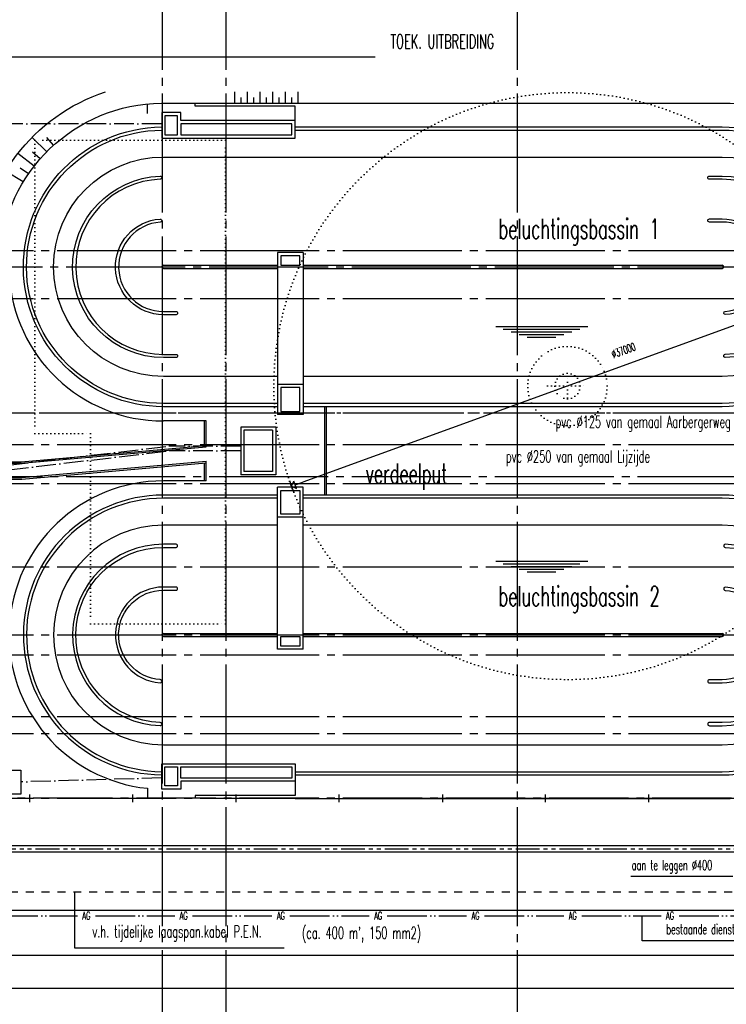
# Model space of a CAD drawing. Extents: x 0 to 295580, y 0 to 170026.
# Tile 16 of 30: x 198515 to 243031, y 36665 to 98749. Entities that reach past the tile are written whole.
import ezdxf
from ezdxf.enums import TextEntityAlignment as Align

# ---------------------------------------------------------------- set-up
doc = ezdxf.new("R2010")
doc.units = 0
doc.header["$LTSCALE"] = 250
doc.header["$PDMODE"] = 3
for name, pattern in [('BORDER_M', [11, 6, -1, 1, -1, 1, -1]), ('CENTRE_M', [7, 5, -1, 0, -1]), ('DCENTRE_L', [13, 10, -1, 0, -1, 0, -1]), ('DOT_M', [1, 0, -1]), ('STR4', [26, 20, -2, 2, -2]), ('STRAMIEN_X', [36, 30, -2, 2, -2]), ('STRIPE_M', [4, 2, -2])]:
    doc.linetypes.add(name, pattern=pattern)
doc.layers.get('0').update_dxf_attribs({"linetype": 'CONTINUOUS'})
doc.layers.get('DEFPOINTS').update_dxf_attribs({"linetype": 'CONTINUOUS'})
for name, color, linetype in [('B1', 52, 'CONTINUOUS'), ('B3', 110, 'CONTINUOUS'), ('B3-AFRAST', 110, 'STR4'), ('B3-CENTRE', 52, 'CENTRE_M'), ('BBL3', 12, 'BORDER_M'), ('BDL2', 241, 'DOT_M'), ('BTXT2', 123, 'CONTINUOUS'), ('BTXT3', 150, 'CONTINUOUS'), ('EL2', 251, 'STRIPE_M'), ('HULP-AG', 50, 'DCENTRE_L'), ('HULP-IN', 13, 'BORDER_M'), ('MEETLIJNEN', 20, 'STRAMIEN_X')]:
    doc.layers.add(name, color=color, linetype=linetype)
doc.styles.add('SIMPLEX06', font='SIMPLEX.shx', dxfattribs={"width": 0.6, "height": 625})
doc.styles.get("Standard").update_dxf_attribs({"font": 'txt.shx'})
doc.dimstyles.get("Standard").update_dxf_attribs({"dimscale": 250, "dimtxt": 3, "dimasz": 3, "dimexe": 3, "dimexo": 3, "dimgap": 2, "dimtad": 0, "dimdec": 4, "dimzin": 1, "dimtxsty": 'STANDARD', "dimblk": 'MP1', "dimcen": -3, "dimdle": 1.25, "dimse1": 1, "dimse2": 1, "dimclrd": 256, "dimclre": 256, "dimclrt": 256, "dimazin": 3, "dimtfac": 0.666667, "dimtdec": 4, "dimtix": 1, "dimtmove": 0, "dimatfit": 3, "dimtvp": 0.8, "dimtolj": 1, "dimtzin": 0})

# ---------------------------------------------------------------- blocks, each defined once
blk = doc.blocks.new('AF')
at = {"layer": 'B3-AFRAST'}
blk.add_line((0, -250), (0, 250), dxfattribs=at)
blk = doc.blocks.new('MP1')
for p, q in [((-0.333, 0), (-1, 0)), ((-0.333, 0.333), (-0.333, -0.333)), ((0, 0), (-0.333, 0.333)), ((0, 0), (-0.333, -0.333)), ((0, -0.5), (0, 0.5))]:
    blk.add_line(p, q)
blk = doc.blocks.new('*D15')
at = {"linetype": 'BYBLOCK'}
blk.add_line((258411, 42581), (105871, 42581), dxfattribs=at)
at = {"layer": 'DEFPOINTS', "color": 0, "linetype": 'BYBLOCK'}
for p in [(105121, 44453), (259161, 44453), (105121, 42581)]:
    blk.add_point(p, dxfattribs=at)
at = {"linetype": 'BYBLOCK', "xscale": 750, "yscale": 750, "zscale": 750, "rotation": 180}
blk.add_blockref('MP1', (105121, 42581), dxfattribs=at)
at = {"linetype": 'BYBLOCK', "xscale": 750, "yscale": 750, "zscale": 750}
blk.add_blockref('MP1', (259161, 42581), dxfattribs=at)
at = {"linetype": 'BYBLOCK', "style": 'SIMPLEX06', "width": 0.6}
blk.add_text('ca. 156.000', height=625, dxfattribs=at).set_placement((182141, 43181), align=Align.CENTER)

msp = doc.modelspace()

# ---------------------------------------------------------------- linework, layer by layer
at = {"layer": 'B1'}
for p, q in [((212043.12067, 94202.83576), (212043.12067, 93487.61622)), ((212443.12067, 93845.27216), (212443.12067, 93487.62373)), ((212843.12067, 94202.83576), (212843.12067, 93487.63124)), ((213243.12067, 93845.27216), (213243.12067, 93487.63875)), ((213643.12067, 94202.83576), (213643.12067, 93487.64627)), ((214043.12067, 93845.27216), (214043.12067, 93487.65378)), ((214443.12067, 94202.83576), (214443.12067, 93487.66129)), ((214843.12067, 93845.27216), (214843.12067, 93487.66881)), ((215243.12067, 94202.83576), (215243.12067, 93487.67632)), ((215643.12067, 93845.27216), (215643.12067, 93487.68383)), ((216043.12067, 94202.83576), (216043.12067, 93487.69134)), ((206566.02688, 92836.25859), (206566.02688, 93439.27188)), ((209566.02688, 93287.83576), (209566.02688, 93487.2122)), ((215866.02688, 93287.83576), (209566.02688, 93287.83576)), ((215866.02688, 92387.83576), (215866.02688, 93287.83576)), ((200216.42477, 90412.54065), (199290.6028, 91325.14882)), ((200650.10126, 90827.62511), (200214.50517, 91310.07308)), ((199425.06125, 89510.31782), (198399.55202, 90309.27389)), ((199807.61701, 89972.9424), (199318.95747, 90401.55861)), ((198739.73389, 88515.63457), (197627.89466, 89189.2914)), ((199070.05194, 89026.23229), (198534.93724, 89395.22044)), ((216366.02688, 84067.83576), (214766.02688, 84067.83576)), ((214766.02688, 84067.83576), (214766.02688, 73847.83576)), ((216366.02688, 84067.83576), (216366.02688, 73847.83576)), ((207566.02688, 83267.83576), (214766.02688, 83267.83576)), ((216366.02688, 83267.83576), (242766.02688, 83267.83576)), ((207566.02688, 83067.83576), (214766.02688, 83067.83576)), ((216366.02688, 83067.83576), (242766.02688, 83067.83576)), ((228510.10789, 79404.08807), (234299.1909, 79404.08807)), ((228984.28552, 79234.08807), (233795.72618, 79234.08807)), ((229487.75024, 79064.08807), (233292.26146, 79064.08807)), ((229991.21496, 78894.08807), (232788.79674, 78894.08807)), ((230494.67968, 78724.08807), (232285.33202, 78724.08807)), ((216366.02688, 75747.83576), (214766.02688, 75747.83576)), ((217742.49145, 68772.83576), (217742.49145, 74347.83576)), ((217842.49145, 68772.83576), (217842.49145, 74347.83576)), ((210266.02688, 73447.83576), (207566.02688, 73447.83576)), ((210166.02688, 71898.32089), (210166.02688, 73447.83576)), ((210266.02688, 71806.7398), (210266.02688, 73447.83576)), ((216366.02688, 73847.83576), (214766.02688, 73847.83576)), ((212442.49145, 73060.33576), (212442.49145, 70060.33576)), ((214642.49145, 73060.33576), (212442.49145, 73060.33576)), ((212642.49145, 72860.33576), (212642.49145, 70260.33576)), ((214442.49145, 72860.33576), (212642.49145, 72860.33576)), ((214442.49145, 72860.33576), (214442.49145, 70260.33576)), ((214642.49145, 73060.33576), (214642.49145, 70060.33576)), ((198608.54762, 70880.58307), (210266.02688, 71907.12677)), ((198612.94205, 70780.58307), (210266.02688, 71806.7398)), ((190996.02688, 70780.58307), (198612.94205, 70780.58307)), ((191096.02688, 70880.58307), (198608.54762, 70880.58307)), ((198652.49199, 69880.58307), (210266.02688, 70903.25708)), ((198656.88643, 69780.58307), (210266.02688, 70802.87011)), ((210166.02688, 69672.83576), (210166.02688, 70794.06423)), ((210266.02688, 69672.83576), (210266.02688, 70903.25708)), ((214442.49145, 70260.33576), (212642.49145, 70260.33576)), ((193196.02688, 69880.58307), (198652.49199, 69880.58307)), ((193296.02688, 69780.58307), (198656.88643, 69780.58307)), ((210266.02688, 69672.83576), (207566.02688, 69672.83576)), ((214642.49145, 70060.33576), (212442.49145, 70060.33576)), ((214766.02688, 59052.83576), (214766.02688, 69272.83576)), ((216366.02688, 69272.83576), (214766.02688, 69272.83576)), ((216366.02688, 59052.83576), (216366.02688, 69272.83576)), ((216366.02688, 67372.83576), (214766.02688, 67372.83576)), ((228510.10789, 64606.30089), (234299.1909, 64606.30089)), ((228984.28552, 64436.30089), (233795.72618, 64436.30089)), ((229487.75024, 64266.30089), (233292.26146, 64266.30089)), ((229991.21496, 64096.30089), (232788.79674, 64096.30089)), ((230494.67968, 63926.30089), (232285.33202, 63926.30089)), ((207566.02688, 60052.83576), (214766.02688, 60052.83576)), ((207566.02688, 59852.83576), (214766.02688, 59852.83576)), ((216366.02688, 60052.83576), (242766.02688, 60052.83576)), ((216366.02688, 59852.83576), (242766.02688, 59852.83576)), ((216366.02688, 59052.83576), (214766.02688, 59052.83576)), ((215866.02688, 50732.83576), (215866.02688, 49832.83576)), ((206566.02688, 50284.41293), (206566.02688, 49652.83576)), ((215866.02688, 49832.83576), (209566.02688, 49832.83576)), ((209566.02688, 49832.83576), (209566.02688, 49652.83576)), ((209566.02688, 49652.83576), (206566.02688, 49652.83576))]:
    msp.add_line(p, q, dxfattribs=at)
at = {"layer": 'B1', "linetype": 'BYBLOCK'}
msp.add_line((249709.68919, 81712.36642), (216342.36456, 69593.3051), dxfattribs=at)
at = {"layer": 'B1'}
for points, format in [([(195959.05053, 83717.83576, -0.3106475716), (203925.53584, 94202.83576, -0.410896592)], "xyb"), ([(197260.69331, 83717.83576, -0.3954000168), (207449.02008, 93487.17244, -0.9943469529)], "xyb"), ([(207449.02008, 93487.17244), (242766.02688, 93487.83576, -0.4142135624), (253086.02688, 83167.83576)], "xyb"), ([(214766.02688, 74347.83576), (207566.02688, 74347.83576, -0.9943469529), (207466.02688, 91987.26885)], "xyb"), ([(215866.02688, 91987.83576), (242766.02688, 91987.83576, -1), (242766.02688, 74347.83576), (216366.02688, 74347.83576, -0.9943469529)], "xyb"), ([(214766.02688, 74547.83576), (207566.02688, 74547.83576, -0.9942161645), (207466.02688, 91787.25569)], "xyb"), ([(215866.02688, 91787.83576), (242766.02688, 91787.83576, -1), (242766.02688, 74547.83576), (216366.02688, 74547.83576, -0.9942161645)], "xyb"), ([(214766.02688, 76247.83576), (207566.02688, 76247.83576, -1), (207566.02688, 90087.83576)], "xyb"), ([(207566.02688, 90087.83576), (242766.02688, 90087.83576, -1), (242766.02688, 76247.83576), (216366.02688, 76247.83576, -1)], "xyb"), ([(223935.17486, 86415.15026, 0, 907.67449, 0), (224997.29465, 86415.15026, 0, 0, 0), (227421.10648, 86415.15026, 0, 0, 0)], "xyseb"), ([(220167.82688, 79226.36826, 0, 907.67449, 0), (219105.70709, 79226.36826, 0, 0, 0), (216681.89526, 79226.36826, 0, 0, 0)], "xyseb"), ([(228186.70709, 71952.83576, 0, 250, 0), (228186.70709, 71202.83576, 0, 0, 0), (228186.70709, 70890.8566, 0, 0, 0), (228595.2147, 70890.8566, 0, 0, 0)], "xyseb"), ([(214766.02688, 68772.83576), (207566.02688, 68772.83576, 0.9943469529), (207466.02688, 51133.40267)], "xyb"), ([(214766.02688, 68572.83576), (207566.02688, 68572.83576, 0.9942161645), (207466.02688, 51333.41583)], "xyb"), ([(215866.02688, 51132.83576), (242766.02688, 51132.83576, 1), (242766.02688, 68772.83576), (216366.02688, 68772.83576, 0.9943469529)], "xyb"), ([(215866.02688, 51332.83576), (242766.02688, 51332.83576, 1), (242766.02688, 68572.83576), (216366.02688, 68572.83576, 0.9942161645)], "xyb"), ([(214766.02688, 66872.83576), (207566.02688, 66872.83576, 1), (207566.02688, 53032.83576)], "xyb"), ([(207566.02688, 53032.83576), (242766.02688, 53032.83576, 1), (242766.02688, 66872.83576), (216366.02688, 66872.83576, 1)], "xyb"), ([(220167.82688, 63423.75531, 0, 907.67449, 0), (219105.70709, 63423.75531, 0, 0, 0), (216681.89526, 63423.75531, 0, 0, 0)], "xyseb"), ([(215866.02688, 49632.83576), (242766.02688, 49632.83576, 0.4142135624), (253086.02688, 59952.83576)], "xyb"), ([(227865.92588, 55336.37556, 0, 907.67449, 0), (228928.04567, 55336.37556, 0, 0, 0), (231351.8575, 55336.37556, 0, 0, 0)], "xyseb")]:
    msp.add_lwpolyline(points, format=format, dxfattribs=at)
for points in [[(208666.02688, 92887.83576), (207466.02688, 92887.83576), (207466.02688, 91287.83576), (215866.02688, 91287.83576), (215866.02688, 92387.83576), (208666.02688, 92387.83576)], [(207666.02688, 92687.83576), (207666.02688, 91487.83576), (208466.02688, 91487.83576), (208466.02688, 92687.83576)], [(215666.02688, 91487.83576), (215666.02688, 92187.83576), (208666.02688, 92187.83576), (208666.02688, 91487.83576)], [(214966.02688, 83867.83576), (214966.02688, 83267.83576), (216166.02688, 83267.83576), (216166.02688, 83867.83576)], [(214966.02688, 74047.83576), (216166.02688, 74047.83576), (216166.02688, 75547.83576), (214966.02688, 75547.83576)], [(214966.02688, 69072.83576), (216166.02688, 69072.83576), (216166.02688, 67572.83576), (214966.02688, 67572.83576)], [(214966.02688, 59252.83576), (214966.02688, 59852.83576), (216166.02688, 59852.83576), (216166.02688, 59252.83576)], [(208666.02688, 50232.83576), (207466.02688, 50232.83576), (207466.02688, 51832.83576), (215866.02688, 51832.83576), (215866.02688, 50732.83576), (208666.02688, 50732.83576)], [(207666.02688, 50432.83576), (207666.02688, 51632.83576), (208466.02688, 51632.83576), (208466.02688, 50432.83576)], [(215666.02688, 51632.83576), (215666.02688, 50932.83576), (208666.02688, 50932.83576), (208666.02688, 51632.83576)], [(197096.02688, 51420.24393), (198596.02688, 51420.24393), (198596.02688, 49920.24393), (197096.02688, 49920.24393)]]:
    msp.add_lwpolyline(points, close=True, dxfattribs=at)
for points in [[(207566.02688, 77447.83576, -0.9823591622), (207362.46816, 88884.21257, -1), (207369.5856, 88684.33926, 0.9823591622), (207566.02688, 77647.83576), (208367.02688, 77647.83576, -0.4142135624), (208466.02688, 77548.83576), (208466.02688, 77546.83576, -0.4142135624), (208367.02688, 77447.83576)], [(242766.02688, 88887.83576, -0.9823591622), (242969.5856, 77451.45895, -1), (242962.46816, 77651.33226, 0.9823591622), (242766.02688, 88687.83576), (241965.02688, 88687.83576, -0.4142135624), (241866.02688, 88786.83576), (241866.02688, 88788.83576, -0.4142135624), (241965.02688, 88887.83576)], [(207566.02688, 80347.83576), (208367.02688, 80347.83576, -0.4142135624), (208466.02688, 80248.83576), (208466.02688, 80246.83576, -0.4142135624), (208367.02688, 80147.83576), (207566.02688, 80147.83576, -0.9663007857), (207359.17756, 86180.74355, -1), (207372.87619, 85981.21323, 0.9663007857)], [(242766.02688, 85987.83576), (241965.02688, 85987.83576, -0.4142135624), (241866.02688, 86086.83576), (241866.02688, 86088.83576, -0.4142135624), (241965.02688, 86187.83576), (242766.02688, 86187.83576, -0.9663007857), (242972.87619, 80154.92797, -1), (242959.17756, 80354.45829, 0.9663007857)], [(207566.02688, 65672.83576, 0.9823591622), (207362.46816, 54236.45895, 1), (207369.5856, 54436.33226, -0.9823591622), (207566.02688, 65472.83576), (208367.02688, 65472.83576, 0.4142135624), (208466.02688, 65571.83576), (208466.02688, 65573.83576, 0.4142135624), (208367.02688, 65672.83576)], [(242766.02688, 54232.83576, 0.9823591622), (242969.5856, 65669.21257, 1), (242962.46816, 65469.33926, -0.9823591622), (242766.02688, 54432.83576), (241965.02688, 54432.83576, 0.4142135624), (241866.02688, 54333.83576), (241866.02688, 54331.83576, 0.4142135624), (241965.02688, 54232.83576)], [(207566.02688, 62772.83576), (208367.02688, 62772.83576, 0.4142135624), (208466.02688, 62871.83576), (208466.02688, 62873.83576, 0.4142135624), (208367.02688, 62972.83576), (207566.02688, 62972.83576, 0.9663007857), (207359.17756, 56939.92797, 1), (207372.87619, 57139.45829, -0.9663007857)], [(242766.02688, 57132.83576), (241965.02688, 57132.83576, 0.4142135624), (241866.02688, 57033.83576), (241866.02688, 57031.83576, 0.4142135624), (241965.02688, 56932.83576), (242766.02688, 56932.83576, 0.9663007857), (242972.87619, 62965.74355, 1), (242959.17756, 62766.21323, -0.9663007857)]]:
    msp.add_lwpolyline(points, format="xyb", close=True, dxfattribs=at)
for centre, radius, start, end in [((207566.02688, 83167.83576), 100, 90, 270), ((242766.02688, 83167.83576), 100, 270, 90), ((207566.02688, 83167.83576), 9720, 182.6535308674, 270), ((207566.02688, 59952.83576), 9720, 90, 264.0949240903), ((207566.02688, 59952.83576), 100, 90, 270), ((242766.02688, 59952.83576), 100, 270, 90)]:
    msp.add_arc(centre, radius, start, end, dxfattribs=at)
at = {"layer": 'B3'}
for p, q in [((252377.63853, 46652.83576), (104625.71321, 46652.83576)), ((253266.02688, 46252.83576), (104625.71321, 46252.83576))]:
    msp.add_line(p, q, dxfattribs=at)
at = {"layer": 'B3-AFRAST'}
msp.add_line((256366.02688, 49652.83576), (76959.88099, 49652.83576), dxfattribs=at)
at = {"layer": 'B3-CENTRE'}
for p, q in [((207466.02688, 92178.9208), (196422.17017, 92178.9208)), ((189096.02688, 69637.22495), (207909.07886, 71860.33576)), ((189131.23249, 69339.29784), (207926.74269, 71560.33576)), ((212442.49145, 71860.33576), (207909.07886, 71860.33576)), ((212442.49145, 71560.33576), (207926.74269, 71560.33576)), ((207466.02688, 50938.88725), (198596.02688, 50691.18805))]:
    msp.add_line(p, q, dxfattribs=at)
at = {"layer": 'BBL3'}
msp.add_line((106742.41236, 73952.83576), (259466.02688, 73952.83576), dxfattribs=at)
at = {"layer": 'BDL2'}
for p, q in [((211476.53223, 91152.83576), (199476.53223, 91152.83576)), ((199476.53223, 91152.83576), (199476.53223, 72652.83576)), ((211476.53223, 60652.83576), (211476.53223, 91152.83576)), ((233026.02688, 74902.83576), (233026.02688, 76402.83576)), ((233026.02688, 75152.83576), (233026.02688, 76152.83576)), ((231776.02688, 75652.83576), (234276.02688, 75652.83576)), ((232526.02688, 75652.83576), (233526.02688, 75652.83576)), ((199476.53223, 72652.83576), (202976.53223, 72652.83576)), ((202976.53223, 72652.83576), (202976.53223, 60652.83576)), ((202976.53223, 60652.83576), (211476.53223, 60652.83576))]:
    msp.add_line(p, q, dxfattribs=at)
for radius in [18500, 2500, 800]:
    msp.add_circle((233026.02688, 75652.83576), radius, dxfattribs=at)
at = {"layer": 'BTXT2'}
for p, q in [((220900, 96380), (185930, 96380)), ((237015, 44740), (243435, 44740)), ((201978.24895, 40194.95107), (201978.24895, 43752.83576)), ((237730, 40665), (237730, 42265)), ((248320, 40665), (237730, 40665)), ((287226.92898, 39752.83576), (194548.10841, 39752.83576)), ((215186.94088, 40194.95107), (201978.24895, 40194.95107)), ((287226.92898, 37652.83576), (193346.02688, 37652.83576))]:
    msp.add_line(p, q, dxfattribs=at)
for points in [[(230155, 102895.81256, 0, 250, 0), (230155, 102145.81256, 0, 0, 0), (230155, 96380, 0, 0, 0)], [(211430, 88730, 0, 250, 0), (212012.14627, 89202.86967, 0, 0, 0), (220847.85714, 96380, 0, 0, 0)], [(233005, 94055, 0, 250, 0), (233005, 94805, 0, 0, 0), (233005, 96380, 0, 0, 0), (220900, 96380, 0, 0, 0)]]:
    msp.add_lwpolyline(points, format="xyseb", dxfattribs=at)
at = {"layer": 'EL2'}
msp.add_line((174896.02688, 43752.83576), (255466.02688, 43752.83576), dxfattribs=at)
at = {"layer": 'HULP-AG'}
for p, q in [((197152.5, 42252.83576), (202152.5, 42252.83576)), ((203281.07143, 42252.83576), (208281.07143, 42252.83576)), ((209409.64286, 42252.83576), (214409.64286, 42252.83576)), ((215538.21429, 42252.83576), (220538.21429, 42252.83576)), ((221666.78571, 42252.83576), (226666.78571, 42252.83576)), ((227795.35714, 42252.83576), (232795.35714, 42252.83576)), ((233923.92857, 42252.83576), (238923.92857, 42252.83576)), ((240052.5, 42252.83576), (245052.5, 42252.83576))]:
    msp.add_line(p, q, dxfattribs=at)
at = {"layer": 'HULP-IN'}
msp.add_line((253266.02688, 46452.83576), (104625.71321, 46452.83576), dxfattribs=at)
at = {"layer": 'MEETLIJNEN'}
for p, q in [((207513.07602, 14586.27077), (207513.07602, 170025.80184)), ((211513.07602, 14586.27077), (211513.07602, 170025.80184)), ((229883.07602, 14586.27077), (229883.07602, 170025.80184)), ((11877.32481, 84202.83576), (278973.09449, 84202.83576)), ((11877.32481, 81167.83576), (278973.09449, 81167.83576)), ((11877.32481, 71952.83576), (278973.09449, 71952.83576)), ((11877.32481, 69502.83576), (278973.09449, 69502.83576)), ((11877.32481, 64247.83576), (278973.09449, 64247.83576)), ((11877.32481, 59952.83576), (278973.09449, 59952.83576)), ((11877.32481, 58702.83576), (278973.09449, 58702.83576)), ((11877.32481, 54802.83576), (278973.09449, 54802.83576)), ((11877.32481, 53742.83576), (278973.09449, 53742.83576)), ((11877.32481, 49652.83576), (278973.09449, 49652.83576))]:
    msp.add_line(p, q, dxfattribs=at)
at = {"layer": 'MEETLIJNEN', "color": 1}
msp.add_line((11877.32481, 73952.83576), (278973.09449, 73952.83576), dxfattribs=at)
at = {"layer": 'MEETLIJNEN'}
for points in [[(11877.32481, 82651.962), (12444.13441, 82651.962), (12444.13441, 83167.83576), (278973.09449, 83167.83576)], [(11877.32481, 70651.07756), (12444.13441, 70651.07756), (12444.13441, 69937.83576), (278973.09449, 69937.83576)]]:
    msp.add_lwpolyline(points, dxfattribs=at)

# ---------------------------------------------------------------- block references
at = {"layer": 'B1', "linetype": 'BYBLOCK', "xscale": 750, "yscale": 750, "zscale": 750, "rotation": 199.9610958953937}
msp.add_blockref('MP1', (215637.42109, 69337.2686), dxfattribs=at)
at = {"layer": 'B1'}
msp.add_blockref('AF', (199144.91114, 49652.83576), dxfattribs=at)
at = {"layer": 'B3-AFRAST'}
for p in [(205636.88449, 49652.83576), (212158.14494, 49652.83576), (218650.11829, 49652.83576), (225171.37874, 49652.83576), (231643.82736, 49652.83576), (238145.56308, 49652.83576)]:
    msp.add_blockref('AF', p, dxfattribs=at)

# ---------------------------------------------------------------- texts
at = {"layer": 'B1', "linetype": 'BYBLOCK', "style": 'SIMPLEX06', "width": 0.6}
msp.add_text('%%c37000', height=500, rotation=19.9610958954, dxfattribs=at).set_placement((236641.19767, 77661.79054), align=Align.CENTER)
at = {"layer": 'B1', "style": 'SIMPLEX06', "width": 0.6}
for s, p in [('pvc %%C125 van gemaal Aarbergerweg', (232269.33574, 73023.05307)), ('pvc %%C250 van gemaal Lijzijde', (229139.52893, 70837.03285))]:
    msp.add_text(s, height=750, dxfattribs=at).set_placement(p)
at = {"layer": 'B1', "width": 0.6}
msp.add_text('verdeelput', height=1250, dxfattribs=at).set_placement((220317.7807, 69512.38384))
at = {"layer": 'BTXT2', "width": 0.6}
for s, p in [('beluchtingsbassin 1', (228685.83048, 84938.95893)), ('beluchtingsbassin 2', (228685.83048, 61770.14548))]:
    msp.add_text(s, height=1250, dxfattribs=at).set_placement(p)
at = {"layer": 'BTXT2', "style": 'SIMPLEX06', "width": 0.6}
for s, height, p in [('aan te leggen %%C400', 625, (237070, 45130)), ('v.h. tijdelijke laagspan.kabel P.E.N.', 750, (203094.09311, 40884.31845)), ("(ca. 400 m', 150 mm2)", 750, (216302.78505, 40793.61221)), ('bestaande dienstleiding %%C40 Hz', 625, (239250, 41085))]:
    msp.add_text(s, height=height, dxfattribs=at).set_placement(p)
at = {"layer": 'BTXT3', "style": 'SIMPLEX06', "width": 0.6}
msp.add_text('TOEK. UITBREIDING', height=875, dxfattribs=at).set_placement((221870, 96932.9768))
at = {"layer": 'HULP-AG', "style": 'SIMPLEX06', "width": 0.6}
for p in [(202716.78571, 42252.83576), (208845.35714, 42252.83576), (214973.92857, 42252.83576), (221102.5, 42252.83576), (227231.07143, 42252.83576), (233359.64286, 42252.83576), (239488.21429, 42252.83576)]:
    msp.add_text('AG', height=500, dxfattribs=at).set_placement(p, align=Align.MIDDLE)

# ---------------------------------------------------------------- dimensions: what is measured, and where the dimension line sits
at = {"layer": 'BTXT3'}
dim = msp.add_linear_dim(base=(101226.02688, 42580.52501), p1=(255266.02688, 44452.83576), p2=(101226.02688, 44452.83576), text='ca. 156.000', dimstyle='STANDARD', dxfattribs=at)
dim.commit()
dim.dimension.update_dxf_attribs({"geometry": '*D15', "text_midpoint": (178246.02688, 43180.52501), "insert": (-3895, 0)})

doc.saveas('drawing.dxf')
